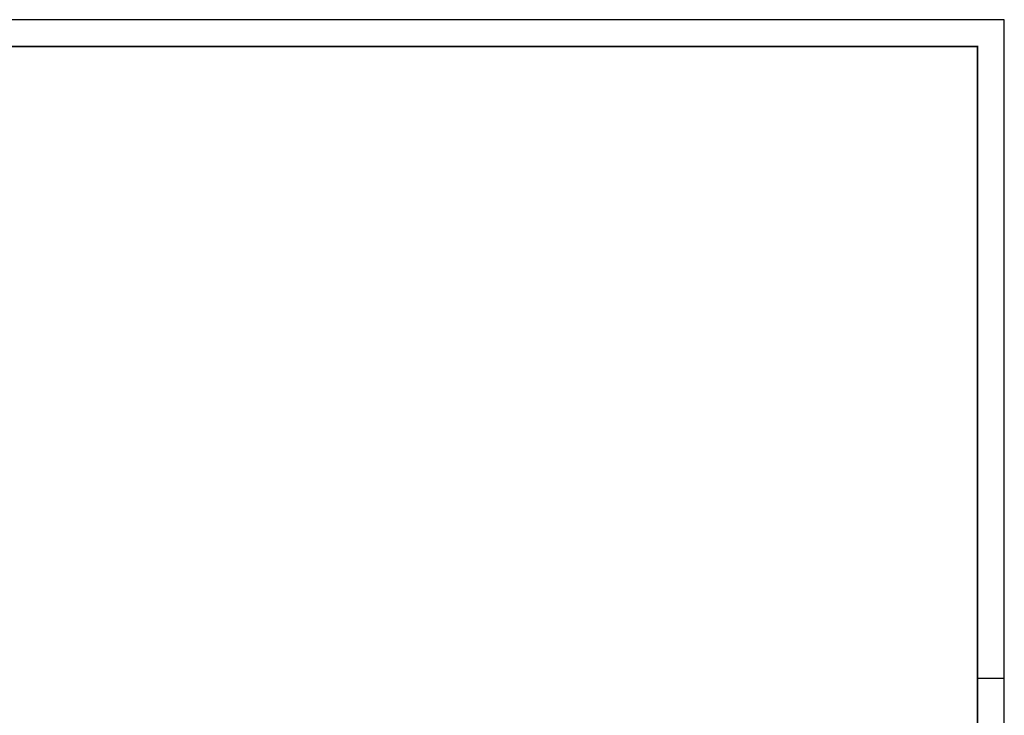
# Model space of a CAD drawing. Extents: x 0 to 1135, y 0 to 420.
# Tile 77 of 77: x 951 to 1135, y 290 to 420. Entities that reach past the tile are written whole.
import ezdxf

# ---------------------------------------------------------------- set-up
doc = ezdxf.new("R2010")
doc.units = 0
doc.header["$LTSCALE"] = 2
doc.header["$MEASUREMENT"] = 0
doc.linetypes.add('AUSGEZOGEN', pattern=[0])
doc.layers.add('FBRTOP', color=8, linetype='AUSGEZOGEN')
doc.layers.add('RAHMEN', color=250, linetype='AUSGEZOGEN')

msp = doc.modelspace()

# ---------------------------------------------------------------- linework, layer by layer
at = {"layer": 'FBRTOP'}
for points in [[(661.14, 179.11, 0.000001), (685.94, 183.77, 0.000098)], [(499.49, 151.31, 0.000004), (556.36, 151.37, 0.000067)], [(700.61, 186.53, -0.000002), (715, 189.24, -0.000023), (729.21, 191.92, -0.000019), (746.05, 195.09, -0.003046), (758.19, 197.3, -0.001835), (778.39, 200.77, -0.001761), (792.76, 203.13, -0.001618), (808.41, 205.6, -0.001558), (824.25, 207.99, -0.002937), (832.67, 209.19, -0.002359), (841.11, 210.29, 0.001751), (852.49, 211.77, 0.001051), (869.84, 214.12, 0.001274), (884.15, 216.13, 0.002508), (897.81, 218.15, 0.001818), (916.63, 221.1, 0.001623), (931.32, 223.51, 0.000181), (932.75, 223.75, 0.000846)]]:
    msp.add_lwpolyline(points, format="xyb", dxfattribs=at)
at = {"layer": 'RAHMEN'}
for p, q in [((1135, 420), (0, 420)), ((1135, 0), (1135, 420)), ((1135, 297), (1130, 297))]:
    msp.add_line(p, q, dxfattribs=at)
at = {"layer": 'RAHMEN', "const_width": 0.35}
msp.add_lwpolyline([(25, 5), (1130, 5), (1130, 415), (25, 415), (25, 5)], dxfattribs=at)

doc.saveas('drawing.dxf')
